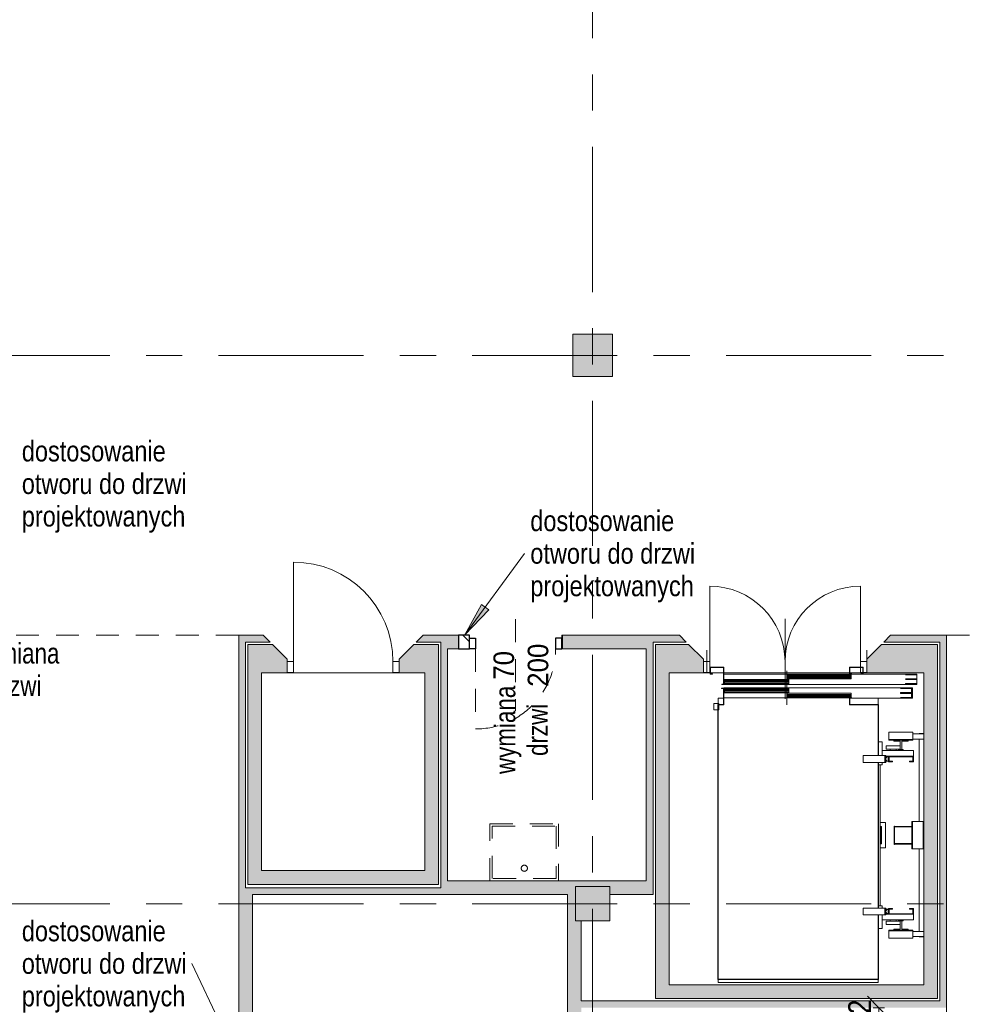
# Model space of a CAD drawing. Header units: centimetres. Extents: x -1403 to 22166, y -8842 to 3590.
# Tile 9 of 25: x -514 to 314, y 800 to 1662. Entities that reach past the tile are written whole.
import ezdxf

# ---------------------------------------------------------------- set-up
doc = ezdxf.new("R2010")
doc.units = ezdxf.units.CM
for name, pattern in [('IMPORT-ACAD_ISO02W100', [15875, 12700, -3175]), ('IMPORT-ACAD_ISO10W100', [45, 30, -7.5, 0, -7.5]), ('Oś', [222.25, 127, -31.75, 31.75, -31.75]), ('Wyburzenia', [35, 20, -15])]:
    doc.linetypes.add(name, pattern=pattern)
for name, color, linetype, lineweight in [('A-ANNO-DIMS', 211, 'Continuous', 13), ('A-ANNO-DIMS-100', 211, 'Continuous', 13), ('A-ANNO-NOTE', 131, 'Wyburzenia', 9), ('A-AREA', 32, 'Continuous', 13), ('A-DETL', 90, 'Continuous', 25), ('A-DETL-GENF', 92, 'Continuous', 9), ('A-DETL-MEDM', 33, 'Wyburzenia', 9), ('A-DOOR', 31, 'Wyburzenia', 9), ('A-DOOR-IDEN', 31, 'Continuous', 13), ('A-FLOR', 192, 'Continuous', 13), ('A-WALL', 113, 'Continuous', 13), ('A-WALL-PATT', 111, 'Continuous', 13), ('G-ANNO-TEXT', 231, 'Continuous', 13), ('P-SANR-FIXT', 6, 'Wyburzenia', 9), ('S-COLS', 52, 'Continuous', 13), ('S-GRID', 1, 'Continuous', 13)]:
    doc.layers.add(name, color=color, linetype=linetype, lineweight=lineweight)
doc.styles.add('Arial', font='arial.ttf', dxfattribs={"width": 0.9, "height": 18})
doc.styles.add('Arial Narrow_3', font='ARIALN.TTF', dxfattribs={"height": 20})
doc.styles.add('Arial Narrow_4', font='ARIALN.TTF', dxfattribs={"height": 18})
doc.styles.add('Arial Narrow_5', font='ARIALN.TTF', dxfattribs={"width": 0.95, "height": 0.18})
doc.dimstyles.new('Diagonal_1_100__0__wewnętrzne', dxfattribs={"dimscale": 30.48, "dimtxt": 20.468619, "dimasz": 0.656168, "dimexe": 0.164042, "dimexo": 0.0625, "dimgap": 0.032808, "dimtad": 1, "dimdec": 0, "dimdsep": 46, "dimtxsty": 'Arial Narrow_3', "dimblk1": 'OBLIQUE', "dimblk2": 'OBLIQUE', "dimsah": 1, "dimcen": 0.09, "dimazin": 0, "dimtfac": 1, "dimtdec": 4, "dimtix": 1, "dimtmove": 0, "dimatfit": 3, "dimfxl": 0.164042, "dimfxlon": 1, "dimtvp": 1, "dimtolj": 1, "dimtzin": 0, "dimarcsym": 2})

# ---------------------------------------------------------------- blocks, each defined once
blk = doc.blocks.new('M_Concrete-rengular-Column - 350 x 370mm-2360704-6_piętro IV __13_80 m_ - wyburzenia i zamurowania')
at = {"layer": 'S-COLS', "lineweight": 9}
blk.add_hatch(color=254, dxfattribs=at).paths.add_polyline_path([(17.5, -18.5), (17.5, 18.5), (-17.5, 18.5), (-17.5, -18.5)], flags=0)
for p, q in [((17.5, 18.5), (-17.5, 18.5)), ((-17.5, 18.5), (-17.5, -18.5)), ((17.5, -18.5), (17.5, 18.5)), ((-17.5, -18.5), (17.5, -18.5))]:
    blk.add_line(p, q, dxfattribs=at)
blk = doc.blocks.new('M_Concrete-Square-Column - 300 x 300mm-1795930-6_piętro IV __13_80 m_ - wyburzenia i zamurowania')
at = {"layer": 'S-COLS', "lineweight": 9}
blk.add_hatch(color=254, dxfattribs=at).paths.add_polyline_path([(-11.73, -15), (15, -15), (15, 15), (-15, 15), (-15, -15)], flags=0)
for p, q in [((15, 15), (-15, 15)), ((-15, 15), (-15, -15)), ((15, -15), (15, 15)), ((-15, -15), (15, -15))]:
    blk.add_line(p, q, dxfattribs=at)
blk = doc.blocks.new('DRZWI 1S - automatyczna etykieta - Drzwi 87 _winda_-2252195-6_piętro IV __13_80 m_ - wyburzenia i zamurowania')
at = {"layer": 'A-DETL-GENF'}
for p, q in [((-49, 12), (-43.5, 12)), ((-49, 2.5), (-49, 12)), ((-43.5, 12), (-43.5, 2.5)), ((43.5, 12), (49, 12)), ((43.5, 2.5), (43.5, 12)), ((49, 12), (49, 2.5)), ((-43.5, 2.5), (-49, 2.5)), ((49, 2.5), (43.5, 2.5))]:
    blk.add_line(p, q, dxfattribs=at)
at = {"layer": 'A-DETL-MEDM', "linetype": 'Continuous'}
for p, q in [((-49, 2.5), (-49, 12)), ((-49, 12), (-43.5, 12)), ((-43.5, 12), (-43.5, 2.5)), ((43.5, 12), (43.5, 2.5)), ((49, 12), (43.5, 12)), ((49, 2.5), (49, 12)), ((-43.5, 2.5), (-49, 2.5)), ((43.5, 2.5), (49, 2.5))]:
    blk.add_line(p, q, dxfattribs=at)
at = {"layer": 'A-DOOR', "linetype": 'Continuous'}
blk.add_line((43.5, 2.5), (43.5, -84.5), dxfattribs=at)
blk.add_arc((43.5, 2.5), 87, 180, 270, dxfattribs=at)
blk = doc.blocks.new('DRZWI 2S - automatyczna etykieta - Drzwi 71_5_71_5 _winda_-2595142-6_piętro IV __13_80 m_ - wyburzenia i zamurowania')
at = {"layer": 'A-DETL-GENF'}
for p, q in [((-71.5, -2.5), (-71.5, -12.05)), ((-66, -2.5), (-71.5, -2.5)), ((-66, -12.05), (-66, -2.5)), ((71.5, -2.5), (66, -2.5)), ((66, -2.5), (66, -12.05)), ((71.5, -12.05), (71.5, -2.5)), ((-71.5, -12.05), (-66, -12.05)), ((66, -12.05), (71.5, -12.05))]:
    blk.add_line(p, q, dxfattribs=at)
at = {"layer": 'A-DETL-MEDM', "linetype": 'Continuous'}
for p, q in [((-66, -2.5), (-71.5, -2.5)), ((-71.5, -2.5), (-71.5, -12.05)), ((-66, -12.05), (-66, -2.5)), ((66, -12.05), (66, -2.5)), ((66, -2.5), (71.5, -2.5)), ((71.5, -2.5), (71.5, -12.05)), ((-71.5, -12.05), (-66, -12.05)), ((71.5, -12.05), (66, -12.05))]:
    blk.add_line(p, q, dxfattribs=at)
at = {"layer": 'A-DOOR', "linetype": 'Continuous'}
for p, q in [((-66, -2.5), (-66, 63.5)), ((66, -2.5), (66, 63.5)), ((0, 35), (0, -35))]:
    blk.add_line(p, q, dxfattribs=at)
for centre, start, end in [((-66, -2.5), 360, 90), ((66, -2.5), 90, 180)]:
    blk.add_arc(centre, 66, start, end, dxfattribs=at)
blk = doc.blocks.new('DRZWI 1S - automatyczna etykieta - Drzwi 70-2252196-6_piętro IV __13_80 m_ - wyburzenia i zamurowania')
at = {"layer": 'A-DETL-GENF', "color": 20, "linetype": 'Wyburzenia'}
for p, q in [((-40.5, 6), (-40.5, -3.5)), ((-35, 6), (-40.5, 6)), ((-35, -3.5), (-35, 6)), ((40.5, 6), (35, 6)), ((35, 6), (35, -3.5)), ((40.5, -3.5), (40.5, 6)), ((-40.5, -3.5), (-35, -3.5)), ((35, -3.5), (40.5, -3.5))]:
    blk.add_line(p, q, dxfattribs=at)
at = {"layer": 'A-DETL-MEDM', "color": 10, "lineweight": 25}
for p, q in [((-35, 6), (-40.5, 6)), ((-40.5, 6), (-40.5, -3.5)), ((-35, -3.5), (-35, 6)), ((35, -3.5), (35, 6)), ((35, 6), (40.5, 6)), ((40.5, 6), (40.5, -3.5)), ((-40.5, -3.5), (-35, -3.5)), ((40.5, -3.5), (35, -3.5))]:
    blk.add_line(p, q, dxfattribs=at)
at = {"layer": 'A-DOOR', "color": 1, "lineweight": 13}
blk.add_line((35, 6), (35, 76), dxfattribs=at)
blk.add_arc((35, 6), 70, 90, 180, dxfattribs=at)
blk = doc.blocks.new('zlew - Type 1-1332169-6_piętro IV __13_80 m_ - wyburzenia i zamurowania')
at = {"layer": 'P-SANR-FIXT', "color": 20}
for p, q in [((-17.5, 6), (-17.5, 56)), ((-17.5, 56), (42.5, 56)), ((-15.5, 8), (-15.5, 54)), ((-15.5, 54), (40.5, 54)), ((40.5, 54), (40.5, 8)), ((42.5, 56), (42.5, 6)), ((40.5, 8), (-15.5, 8))]:
    blk.add_line(p, q, dxfattribs=at)
blk.add_circle((12.66, 17.08), 2.7, dxfattribs=at)
blk = doc.blocks.new('Winda lift 140x240 - Winda lift 140x240-2375752-6_piętro IV __13_80 m_ - wyburzenia i zamurowania')
at = {"layer": 'A-DETL-GENF'}
for p, q in [((-70, 123), (-70, 120.3)), ((70, 123), (-70, 123)), ((70, 120.3), (70, 123)), ((-70.3, 120.3), (-70.3, 63.75)), ((70.3, 120.3), (-70.3, 120.3)), ((-70, 120), (70, 120)), ((-70, 63.75), (-70, 120)), ((70, 120), (70, -120)), ((70.3, -120.3), (70.3, 120.3)), ((-110, 83), (-110, 82.7)), ((-106, 83), (-110, 83)), ((-110, 82.7), (-110, 78.2)), ((-110, 82.7), (-100.5, 82.7)), ((-110, 78.2), (-100.5, 78.2)), ((-110, 78.2), (-110, -90.2)), ((-106, 82.7), (-106, 83)), ((-106, 6), (-106, 78.2)), ((-100.5, 84.2), (-100.5, 77.7)), ((-79.5, 84.2), (-100.5, 84.2)), ((-100.5, 77.7), (-79.5, 77.7)), ((-100.5, 77.7), (-79.5, 77.7)), ((-100.5, 77.2), (-100.5, 77.7)), ((-79.5, 77.7), (-79.5, 84.2)), ((-79.5, 77.7), (-79.5, 77.2)), ((-79.5, 77.2), (-100.5, 77.2)), ((-83.75, 77.2), (-96.25, 77.2)), ((-96.25, 77.2), (-96.25, 76.3)), ((-96.25, 76.3), (-90.8, 76.3)), ((-92, 69), (-92, 68.2)), ((-88, 69), (-92, 69)), ((-90.8, 76.3), (-90.8, 69)), ((-90.8, 69), (-89.2, 69)), ((-89.2, 76.3), (-83.75, 76.3)), ((-89.2, 69), (-89.2, 76.3)), ((-89.2, 72.25), (-89.2, 69.25)), ((-88.74, 72.25), (-89.2, 72.25)), ((-89.2, 69.25), (-88.74, 69.25)), ((-87.44, 72.25), (-88.74, 72.25)), ((-88.74, 69.25), (-87.44, 69.25)), ((-88, 68.2), (-88, 69)), ((-85.5, 72.25), (-87.44, 72.25)), ((-87.44, 69.25), (-85.5, 69.25)), ((-85.95, 69.25), (-85.95, 68.2)), ((-85.74, 69.25), (-85.95, 69.25)), ((-85.14, 69.25), (-85.74, 69.25)), ((-83.2, 72.25), (-85.5, 72.25)), ((-85.5, 69.25), (-83.2, 69.25)), ((-84.25, 69.25), (-85.14, 69.25)), ((-83.2, 69.25), (-84.25, 69.25)), ((-83.75, 76.3), (-83.75, 77.2)), ((-80.9, 72.25), (-83.2, 72.25)), ((-83.2, 69.25), (-80.9, 69.25)), ((-82.15, 69.25), (-83.2, 69.25)), ((-81.26, 69.25), (-82.15, 69.25)), ((-80.66, 69.25), (-81.26, 69.25)), ((-78.96, 72.25), (-80.9, 72.25)), ((-80.9, 69.25), (-78.96, 69.25)), ((-80.45, 69.25), (-80.66, 69.25)), ((-80.45, 68.2), (-80.45, 69.25)), ((-77.66, 72.25), (-78.96, 72.25)), ((-78.96, 69.25), (-77.66, 69.25)), ((-77.2, 72.25), (-77.66, 72.25)), ((-77.66, 69.25), (-77.2, 69.25)), ((-77.2, 69.25), (-77.2, 72.25)), ((-73.5, 75.7), (-73.5, 63.75)), ((-70.3, 75.7), (-73.5, 75.7)), ((-101.05, 68.2), (-101.05, 63.2)), ((-73.5, 68.2), (-101.05, 68.2)), ((-101.05, 63.2), (-76.9, 63.2)), ((-101, 63.2), (-101, 58.2)), ((-79.1, 63.2), (-101, 63.2)), ((-100.5, 62.7), (-79.6, 62.7)), ((-100.5, 58.2), (-100.5, 62.7)), ((-79.6, 62.7), (-79.6, 58.2)), ((-79.1, 63.2), (-79.1, 62.7)), ((-76.9, 63.2), (-79.1, 63.2)), ((-79.1, 58.2), (-79.1, 63.2)), ((-79.1, 62.7), (-79.1, 58.7)), ((-76.9, 62.7), (-79.1, 62.7)), ((-78.9, 62.5), (-77.1, 62.5)), ((-78.9, 58.9), (-78.9, 62.5)), ((-77.1, 62.5), (-77.5, 61.6)), ((-77.5, 61.6), (-76.9, 61.6)), ((-76.9, 63.75), (-76.9, 57.75)), ((-75.9, 63.75), (-76.9, 63.75)), ((-76.9, 61.6), (-76.9, 62.7)), ((-75.9, 63.75), (-56.9, 63.75)), ((-75.9, 57.75), (-75.9, 63.75)), ((-75.9, 57.75), (-75.9, 63.75)), ((-56.9, 63.75), (-56.9, 57.75)), ((-101, 58.2), (-100.5, 58.2)), ((-100.5, 58.7), (-100.5, 58.2)), ((-97.5, 58.7), (-100.5, 58.7)), ((-100.5, 58.2), (-97.5, 58.2)), ((-97.5, 58.2), (-97.5, 58.7)), ((-82.6, 58.7), (-82.6, 58.2)), ((-79.6, 58.7), (-82.6, 58.7)), ((-82.6, 58.2), (-79.6, 58.2)), ((-79.6, 58.2), (-79.6, 58.7)), ((-79.6, 58.2), (-79.1, 58.2)), ((-79.1, 58.7), (-76.9, 58.7)), ((-77.1, 58.9), (-78.9, 58.9)), ((-77.5, 59.8), (-77.1, 58.9)), ((-76.9, 59.8), (-77.5, 59.8)), ((-76.9, 58.7), (-76.9, 59.8)), ((-76.9, 57.75), (-75.9, 57.75)), ((-56.9, 57.75), (-75.9, 57.75)), ((-73.5, 57.75), (-73.5, 55.7)), ((-73.5, 55.7), (-70.3, 55.7)), ((-71.9, 55.7), (-71.9, -67.7)), ((-70.3, 57.75), (-70.3, -69.75)), ((-70, -69.75), (-70, 57.75)), ((-109.5, 6), (-100, 6)), ((-109.5, -18), (-109.5, 6)), ((-100, 6), (-100, -18)), ((-99.5, 6), (-100, 6)), ((-100, 6), (-100, -18)), ((-99.5, -18), (-99.5, 6)), ((-84.5, 1.75), (-99.5, 1.75)), ((-99.5, 1.75), (-99.5, 1.25)), ((-99.5, 1.25), (-84.5, 1.25)), ((-84.5, 2), (-84.5, -14)), ((-84, 2), (-84.5, 2)), ((-84.5, 1.25), (-84.5, 1.75)), ((-84, -14), (-84, 2)), ((-76.55, 5), (-76.55, -17)), ((-71.9, 5), (-76.55, 5)), ((-72.9, 1.5), (-72.9, -13.5)), ((-72.35, 1.5), (-72.9, 1.5)), ((-72.35, 1.5), (-71.9, 1.5)), ((-72.35, -13.5), (-72.35, 1.5)), ((-72.35, -13.5), (-72.35, 1.5)), ((-84.5, -13.25), (-99.5, -13.25)), ((-99.5, -13.25), (-99.5, -13.75)), ((-99.5, -13.75), (-84.5, -13.75)), ((-84.5, -13.75), (-84.5, -13.25)), ((-84.5, -14), (-84, -14)), ((-76.55, -17), (-71.9, -17)), ((-72.9, -13.5), (-72.35, -13.5)), ((-71.9, -13.5), (-72.35, -13.5)), ((-100, -18), (-109.5, -18)), ((-106, -90.2), (-106, -18)), ((-100, -18), (-99.5, -18)), ((-73.5, -67.7), (-73.5, -69.75)), ((-70.3, -67.7), (-73.5, -67.7)), ((-101.05, -75.2), (-101.05, -80.2)), ((-76.9, -75.2), (-101.05, -75.2)), ((-101, -70.2), (-101, -75.2)), ((-100.5, -70.2), (-101, -70.2)), ((-101, -75.2), (-79.1, -75.2)), ((-100.5, -70.2), (-100.5, -70.7)), ((-97.5, -70.2), (-100.5, -70.2)), ((-100.5, -74.7), (-100.5, -70.2)), ((-100.5, -70.7), (-97.5, -70.7)), ((-79.6, -74.7), (-100.5, -74.7)), ((-97.5, -70.7), (-97.5, -70.2)), ((-82.6, -70.2), (-82.6, -70.7)), ((-79.6, -70.2), (-82.6, -70.2)), ((-82.6, -70.7), (-79.6, -70.7)), ((-79.6, -70.7), (-79.6, -70.2)), ((-79.6, -70.2), (-79.6, -74.7)), ((-79.1, -70.2), (-79.6, -70.2)), ((-79.1, -75.2), (-79.1, -70.2)), ((-79.1, -70.7), (-79.1, -74.7)), ((-76.9, -70.7), (-79.1, -70.7)), ((-79.1, -74.7), (-79.1, -75.2)), ((-79.1, -74.7), (-76.9, -74.7)), ((-79.1, -75.2), (-76.9, -75.2)), ((-78.9, -70.9), (-77.1, -70.9)), ((-78.9, -74.5), (-78.9, -70.9)), ((-77.1, -74.5), (-78.9, -74.5)), ((-77.1, -70.9), (-77.5, -71.8)), ((-77.5, -71.8), (-76.9, -71.8)), ((-77.5, -73.6), (-77.1, -74.5)), ((-76.9, -73.6), (-77.5, -73.6)), ((-76.9, -69.75), (-76.9, -75.75)), ((-75.9, -69.75), (-76.9, -69.75)), ((-76.9, -71.8), (-76.9, -70.7)), ((-76.9, -74.7), (-76.9, -73.6)), ((-76.9, -75.75), (-75.9, -75.75)), ((-75.9, -69.75), (-56.9, -69.75)), ((-75.9, -75.75), (-75.9, -69.75)), ((-75.9, -75.75), (-75.9, -69.75)), ((-56.9, -75.75), (-75.9, -75.75)), ((-73.5, -75.75), (-73.5, -87.7)), ((-70.3, -75.75), (-70.3, -120.3)), ((-70, -120), (-70, -75.75)), ((-56.9, -69.75), (-56.9, -75.75)), ((-101.05, -80.2), (-73.5, -80.2)), ((-92, -80.2), (-92, -81)), ((-92, -81), (-88, -81)), ((-90.8, -81), (-90.8, -88.3)), ((-89.2, -81), (-90.8, -81)), ((-89.2, -88.3), (-89.2, -81)), ((-89.2, -81.25), (-89.2, -84.25)), ((-88.74, -81.25), (-89.2, -81.25)), ((-89.2, -84.25), (-88.74, -84.25)), ((-87.44, -81.25), (-88.74, -81.25)), ((-88.74, -84.25), (-87.44, -84.25)), ((-88, -81), (-88, -80.2)), ((-85.5, -81.25), (-87.44, -81.25)), ((-87.44, -84.25), (-85.5, -84.25)), ((-85.95, -80.2), (-85.95, -81.25)), ((-85.95, -81.25), (-85.74, -81.25)), ((-85.74, -81.25), (-85.14, -81.25)), ((-83.2, -81.25), (-85.5, -81.25)), ((-85.5, -84.25), (-83.2, -84.25)), ((-85.14, -81.25), (-84.25, -81.25)), ((-84.25, -81.25), (-83.2, -81.25)), ((-80.9, -81.25), (-83.2, -81.25)), ((-83.2, -81.25), (-82.15, -81.25)), ((-83.2, -84.25), (-80.9, -84.25)), ((-82.15, -81.25), (-81.26, -81.25)), ((-81.26, -81.25), (-80.66, -81.25)), ((-78.96, -81.25), (-80.9, -81.25)), ((-80.9, -84.25), (-78.96, -84.25)), ((-80.66, -81.25), (-80.45, -81.25)), ((-80.45, -81.25), (-80.45, -80.2)), ((-77.66, -81.25), (-78.96, -81.25)), ((-78.96, -84.25), (-77.66, -84.25)), ((-77.2, -81.25), (-77.66, -81.25)), ((-77.66, -84.25), (-77.2, -84.25)), ((-77.2, -84.25), (-77.2, -81.25)), ((-100.5, -90.2), (-110, -90.2)), ((-110, -90.2), (-110, -94.7)), ((-110, -94.7), (-100.5, -94.7)), ((-110, -94.7), (-110, -95)), ((-106, -95), (-106, -94.7)), ((-100.5, -89.7), (-100.5, -89.2)), ((-100.5, -89.2), (-79.5, -89.2)), ((-79.5, -89.7), (-100.5, -89.7)), ((-100.5, -89.7), (-100.5, -96.2)), ((-79.5, -89.7), (-100.5, -89.7)), ((-96.25, -88.3), (-96.25, -89.2)), ((-90.8, -88.3), (-96.25, -88.3)), ((-96.25, -89.2), (-83.75, -89.2)), ((-83.75, -88.3), (-89.2, -88.3)), ((-83.75, -89.2), (-83.75, -88.3)), ((-79.5, -89.2), (-79.5, -89.7)), ((-79.5, -96.2), (-79.5, -89.7)), ((-73.5, -87.7), (-70.3, -87.7)), ((-110, -95), (-106, -95)), ((-100.5, -96.2), (-79.5, -96.2)), ((-70.3, -120.3), (-70, -120.3)), ((-70, -120), (-70, -120.3)), ((-45, -120), (-70, -120)), ((-70, -120.3), (-70, -120)), ((-70, -120.3), (-70, -126)), ((-70, -120.3), (-45.3, -120.3)), ((-45.3, -120.3), (-45.3, -126)), ((-45, -126.3), (-45, -120)), ((65, -120), (65, -134.8)), ((70, -120), (65, -120)), ((65.3, -120.3), (70.3, -120.3)), ((65.3, -134.5), (65.3, -120.3)), ((69.5, -117.07), (69.47, -117.07)), ((69.47, -117.07), (69.47, -119.92)), ((69.47, -119.92), (69.5, -119.92)), ((69.5, -115.75), (69.5, -120)), ((70, -115.75), (69.5, -115.75)), ((69.5, -119.92), (69.5, -117.07)), ((69.5, -120.3), (69.5, -121.25)), ((70, -120), (70, -115.75)), ((70, -120.3), (70, -121.25)), ((70, -121.25), (70, -120.3)), ((73.75, -115.75), (70.3, -115.75)), ((73.75, -121.25), (73.75, -115.75)), ((-100, -126), (-100, -135)), ((-47.15, -126), (-100, -126)), ((-70, -126), (-45.3, -126)), ((-47.15, -126), (-47.15, -126.3)), ((-45.3, -126), (-47.15, -126)), ((-47.15, -126.3), (-45, -126.3)), ((-46.5, -126.5), (-46.5, -130.2)), ((9.75, -126.5), (-46.5, -126.5)), ((-46.5, -127.42), (9.75, -127.42)), ((-46.5, -128.35), (9.75, -128.35)), ((-45, -126.15), (65, -126.15)), ((9.75, -130.2), (9.75, -126.5)), ((65, -135), (65, -126.15)), ((65.3, -126), (70, -126)), ((69.5, -121.25), (70, -121.25)), ((70, -121.25), (73.75, -121.25)), ((70, -126), (70, -121.25)), ((-100, -135), (65, -135)), ((-46.5, -129.27), (9.75, -129.27)), ((-46.5, -130.2), (9.75, -130.2)), ((8.25, -130.7), (8.25, -134.4)), ((64.5, -130.7), (8.25, -130.7)), ((8.25, -131.62), (64.5, -131.62)), ((8.25, -132.55), (64.5, -132.55)), ((8.25, -133.47), (64.5, -133.47)), ((8.25, -134.4), (64.5, -134.4)), ((64.5, -134.4), (64.5, -130.7)), ((65, -134.8), (67.15, -134.8)), ((67.15, -134.5), (65.3, -134.5)), ((67.15, -134.8), (67.15, -134.5)), ((-104, -138), (-104, -147)), ((65, -138), (-104, -138)), ((-46.5, -142.8), (-46.5, -146.5)), ((9.75, -142.8), (-46.5, -142.8)), ((-46.5, -143.72), (9.75, -143.72)), ((-46.5, -144.65), (9.75, -144.65)), ((-46.5, -145.57), (9.75, -145.57)), ((-46.5, -146.5), (9.75, -146.5)), ((8.25, -138.6), (8.25, -142.3)), ((64.5, -138.6), (8.25, -138.6)), ((8.25, -139.52), (64.5, -139.52)), ((8.25, -140.45), (64.5, -140.45)), ((8.25, -141.37), (64.5, -141.37)), ((8.25, -142.3), (64.5, -142.3)), ((9.75, -146.5), (9.75, -142.8)), ((64.5, -142.3), (64.5, -138.6)), ((65, -138), (65, -153)), ((67, -138), (65, -138)), ((65, -147), (65, -138)), ((65.3, -138.3), (67, -138.3)), ((65.3, -152.7), (65.3, -138.3)), ((67, -138.3), (67, -138)), ((-104, -147), (65, -147)), ((-60, -148), (-60, -168)), ((-57, -148), (-60, -148)), ((-57, -147), (-57, -153)), ((-55, -147), (-57, -147)), ((-57, -153), (-45, -153)), ((-56.7, -147.3), (-55, -147.3)), ((-56.7, -152.7), (-56.7, -147.3)), ((-45.3, -148), (-56.7, -148)), ((-45.3, -152.7), (-56.7, -152.7)), ((-55, -147.3), (-55, -147)), ((-47, -147), (-47, -147.3)), ((-45, -147), (-47, -147)), ((-47, -147.3), (-45.3, -147.3)), ((-45.3, -147.3), (-45.3, -152.7)), ((-45, -153), (-45, -147)), ((65, -148), (-45, -148)), ((65, -153), (77, -153)), ((76.7, -148), (65.3, -148)), ((76.7, -152.7), (65.3, -152.7)), ((75, -147), (75, -147.3)), ((77, -147), (75, -147)), ((75, -147.3), (76.7, -147.3)), ((76.7, -147.3), (76.7, -152.7)), ((77, -153), (77, -147)), ((80, -148), (77, -148)), ((80, -168), (80, -148))]:
    blk.add_line(p, q, dxfattribs=at)
at = {"layer": 'A-DETL-GENF', "linetype": 'IMPORT-ACAD_ISO10W100'}
blk.add_line((10, -120), (10, -156), dxfattribs=at)
at = {"layer": 'A-DETL-GENF', "linetype": 'IMPORT-ACAD_ISO02W100'}
for p, q in [((-99.5, -126.5), (-99.5, -130.2)), ((-89.5, -126.5), (-99.5, -126.5)), ((-99.4, -126.6), (-89.5, -126.6)), ((-99.4, -130.1), (-99.4, -126.6)), ((-89.5, -126.6), (-89.5, -126.5)), ((-99.5, -130.2), (-89.5, -130.2)), ((-99.5, -130.7), (-99.5, -134.4)), ((-89.5, -130.7), (-99.5, -130.7)), ((-99.5, -134.4), (-89.5, -134.4)), ((-89.5, -130.1), (-99.4, -130.1)), ((-99.4, -130.8), (-89.5, -130.8)), ((-99.4, -134.3), (-99.4, -130.8)), ((-89.5, -134.3), (-99.4, -134.3)), ((-89.5, -130.2), (-89.5, -130.1)), ((-89.5, -130.8), (-89.5, -130.7)), ((-89.5, -134.4), (-89.5, -134.3)), ((-104, -138.6), (-104, -142.3)), ((-94, -138.6), (-104, -138.6)), ((-104, -142.3), (-94, -142.3)), ((-104, -142.8), (-104, -146.5)), ((-94, -142.8), (-104, -142.8)), ((-104, -146.5), (-94, -146.5)), ((-103.9, -138.7), (-94, -138.7)), ((-103.9, -142.2), (-103.9, -138.7)), ((-94, -142.2), (-103.9, -142.2)), ((-103.9, -142.9), (-94, -142.9)), ((-103.9, -146.4), (-103.9, -142.9)), ((-94, -146.4), (-103.9, -146.4)), ((-94, -138.7), (-94, -138.6)), ((-94, -142.3), (-94, -142.2)), ((-94, -142.9), (-94, -142.8)), ((-94, -146.5), (-94, -146.4))]:
    blk.add_line(p, q, dxfattribs=at)
blk = doc.blocks.new('Wymiana Drzwi_PG_typ 100 - --2314812-6_piętro IV __13_80 m_ - wyburzenia i zamurowania')
at = {"layer": 'A-DOOR-IDEN', "insert": (0.0511, 0.737), "char_height": 0.18, "width": 1.2882, "attachment_point": 5, "rotation": 90, "line_spacing_factor": 0.949189, "style": 'Arial Narrow_5'}
blk.add_mtext('\\pxqc,t6.70278,13.40556,20.10833,26.81111,33.51389,40.21667,46.91944,53.62222,60.325,67.02778,73.73056,80.43333,87.13611,93.83889,100.54167,107.24444,113.94722,120.65,127.35278,134.05556,140.75833,147.46111,154.16389,160.86667,167.56944,174.27222,180.975,187.67778,194.38056,201.08333,207.78611,214.48889;{wymiana\\Pdrzwi}', dxfattribs=at)
blk = doc.blocks.new('DIMBLOCK69-6_piętro IV __13_80 m_ - wyburzenia i zamurowania')
at = {"layer": 'A-ANNO-DIMS-100'}
for p, q in [((238.05, 797.33), (228.05, 807.33)), ((238.05, 785.83), (228.05, 795.83)), ((233.05, 797.33), (243.05, 797.33)), ((238.05, 797.33), (233.05, 797.33)), ((238.05, 785.83), (238.05, 797.33)), ((238.05, 797.33), (248.05, 787.33)), ((243.05, 785.83), (233.05, 785.83)), ((238.05, 785.83), (248.05, 775.83)), ((238.05, 785.83), (243.05, 785.83))]:
    blk.add_line(p, q, dxfattribs=at)
at = {"layer": 'A-ANNO-DIMS-100', "color": 0, "insert": (211.2, 778.9), "char_height": 20, "width": 30.4105, "attachment_point": 1, "rotation": 90, "line_spacing_factor": 0.974696, "style": 'Arial Narrow_3'}
blk.add_mtext('12', dxfattribs=at)
blk = doc.blocks.new('_Oblique')
at = {"color": 0, "linetype": 'ByBlock', "lineweight": -2}
blk.add_line((-0.5, -0.5), (0.5, 0.5), dxfattribs=at)

msp = doc.modelspace()

# ---------------------------------------------------------------- hatches: boundary and pattern name
at = {"layer": 'A-DETL-GENF', "lineweight": 25}
h = msp.add_hatch(dxfattribs=at)
h.set_pattern_fill('FP_1', color=210, style=0, pattern_type=2)
h.set_pattern_definition([(315, (0, 0), (10.6066, 10.6066), [])])
h.paths.add_polyline_path([(-120.62, 1111.33), (-120.62, 1123.33), (-130.12, 1123.33), (-130.12, 1111.33)], flags=0)
at = {"layer": 'A-WALL-PATT'}
for points in [[(-322.62, 902.33), (-316.62, 902.33), (-316.62, 1123.33), (-322.62, 1123.33), (-322.62, 905.33)], [(297.38, 803.33), (297.38, 1123.33), (291.38, 1123.33), (291.38, 803.33), (296.3, 803.33)], [(-302.62, 917.33), (-302.62, 1115.33), (-314.62, 1115.33), (-314.62, 917.33)], [(-159.62, 905.33), (-147.62, 905.33), (-147.62, 1115.33), (-159.62, 1115.33), (-159.62, 917.33)], [(37.38, 896.33), (40.38, 896.33), (40.38, 1117.33), (37.38, 1117.33), (37.38, 1111.33), (34.38, 1111.33), (34.38, 896.33)], [(289.38, 817.33), (289.38, 1115.33), (277.38, 1115.33), (277.38, 817.33)], [(-139.62, 902.33), (-139.62, 1111.33), (-145.62, 1111.33), (-145.62, 902.33)], [(54.38, 805.33), (54.38, 1090.33), (42.38, 1090.33), (42.38, 805.33)], [(-259.78, 905.33), (-159.62, 905.33), (-159.62, 917.33), (-314.62, 917.33), (-314.62, 905.33), (-302.62, 905.33)], [(-114.68, 896.33), (-34.62, 896.33), (-34.62, 908.33), (-139.62, 908.33), (-139.62, 896.33), (-139.27, 896.33)], [(2.38, 896.33), (34.38, 896.33), (34.38, 908.33), (-22.62, 908.33), (-22.62, 903.33), (2.38, 903.33)], [(-185.6, 896.33), (-139.62, 896.33), (-139.62, 902.33), (-322.62, 902.33), (-322.62, 896.33), (-227.65, 896.33)], [(74.51, 805.33), (289.38, 805.33), (289.38, 817.33), (54.38, 817.33), (54.38, 805.33)], [(297.38, 797.33), (297.38, 803.33), (-22.62, 803.33), (-22.62, 797.33), (291.38, 797.33)]]:
    msp.add_hatch(color=9, dxfattribs=at).paths.add_polyline_path(points, flags=0)
h = msp.add_hatch(color=9, dxfattribs=at)
h.paths.add_polyline_path([(-147.62, 1117.33), (-145.62, 1117.33), (-145.62, 1123.33), (-161.12, 1123.33), (-167.12, 1117.33), (-159.62, 1117.33)], flags=0)
h.paths.add_polyline_path([(-316.62, 1117.33), (-295.12, 1117.33), (-301.12, 1123.33), (-316.62, 1123.33)], flags=0)
h = msp.add_hatch(color=9, dxfattribs=at)
h.paths.add_polyline_path([(34.38, 1111.33), (37.38, 1111.33), (37.38, 1123.33), (-39.12, 1123.33), (-39.12, 1111.33), (32.61, 1111.33)], flags=0)
h.paths.add_polyline_path([(-145.62, 1111.33), (-130.12, 1111.33), (-130.12, 1123.33), (-145.62, 1123.33), (-145.62, 1117.33)], flags=0)
h = msp.add_hatch(color=9, dxfattribs=at)
h.paths.add_polyline_path([(289.38, 1117.33), (291.38, 1117.33), (291.38, 1123.33), (248.38, 1123.33), (242.38, 1117.33), (277.38, 1117.33)], flags=0)
h.paths.add_polyline_path([(69.38, 1117.33), (63.38, 1123.33), (37.38, 1123.33), (37.38, 1117.33), (54.38, 1117.33)], flags=0)
h = msp.add_hatch(color=9, dxfattribs=at)
h.paths.add_polyline_path([(-280.12, 1090.33), (-280.12, 1102.33), (-293.12, 1115.33), (-302.62, 1115.33), (-302.62, 1090.33)], flags=0)
h.paths.add_polyline_path([(-182.12, 1090.33), (-159.62, 1090.33), (-159.62, 1115.33), (-169.12, 1115.33), (-182.12, 1102.33), (-182.12, 1090.83)], flags=0)
h = msp.add_hatch(color=9, dxfattribs=at)
h.paths.add_polyline_path([(227.38, 1090.33), (277.38, 1090.33), (277.38, 1115.33), (240.38, 1115.33), (227.38, 1102.33), (227.38, 1090.78)], flags=0)
h.paths.add_polyline_path([(84.38, 1090.33), (84.38, 1102.33), (71.38, 1115.33), (42.38, 1115.33), (42.38, 1090.33), (71.38, 1090.33)], flags=0)
h = msp.add_hatch(color=9, dxfattribs=at)
h.paths.add_polyline_path([(-22.62, 122.33), (-22.62, 388.33), (-27.62, 388.33), (-27.62, 428.33), (-22.62, 428.33), (-22.62, 465.83), (-34.62, 465.83), (-34.62, 122.33)], flags=0)
h.paths.add_polyline_path([(-22.62, 566.83), (-22.62, 873.33), (-27.62, 873.33), (-27.62, 903.33), (-22.62, 903.33), (-22.62, 908.33), (-34.62, 908.33), (-34.62, 566.83)], flags=0)
h = msp.add_hatch(color=9, dxfattribs=at)
h.paths.add_polyline_path([(-310.62, 122.33), (-310.62, 176.83), (-322.62, 176.83), (-322.62, 122.33), (-317.71, 122.33)], flags=0)
h.paths.add_polyline_path([(-322.62, 307.83), (-310.62, 307.83), (-310.62, 465.83), (-322.62, 465.83), (-322.62, 419.07)], flags=0)
h.paths.add_polyline_path([(-322.62, 610.83), (-310.62, 610.83), (-310.62, 647.83), (-322.62, 647.83), (-322.62, 616.04)], flags=0)
h.paths.add_polyline_path([(-310.62, 757.83), (-310.62, 896.33), (-322.62, 896.33), (-322.62, 757.83)], flags=0)
at = {"layer": 'G-ANNO-TEXT'}
msp.add_hatch(color=50, dxfattribs=at).paths.add_polyline_path([(-124.55, 1123.84), (-103.6, 1145.68), (-109.97, 1150.35)], flags=0)

# ---------------------------------------------------------------- linework, layer by layer
at = {"layer": 'A-ANNO-NOTE', "color": 240, "lineweight": 13}
msp.add_line((-80.12, 1137.33), (-80.12, 1057.33), dxfattribs=at)
at = {"layer": 'A-AREA', "color": 20, "linetype": 'Wyburzenia', "lineweight": 9}
for p, q in [((-322.62, 1123.33), (-561.62, 1123.33)), ((297.38, 1123.33), (536.38, 1123.33))]:
    msp.add_line(p, q, dxfattribs=at)
at = {"layer": 'A-DETL'}
for p, q in [((-120.62, 1123.33), (-130.12, 1123.33)), ((-130.12, 1123.33), (-130.12, 1111.33)), ((-120.62, 1111.33), (-120.62, 1123.33)), ((-130.12, 1111.33), (-120.62, 1111.33))]:
    msp.add_line(p, q, dxfattribs=at)
at = {"layer": 'A-FLOR', "lineweight": 9}
for p, q in [((-280.12, 1090.33), (-182.12, 1090.33)), ((84.38, 1090.33), (227.38, 1090.33))]:
    msp.add_line(p, q, dxfattribs=at)
at = {"layer": 'A-WALL', "lineweight": 9}
for p, q in [((-322.62, 1123.33), (-322.62, 757.83)), ((-301.12, 1123.33), (-322.62, 1123.33)), ((-295.12, 1117.33), (-301.12, 1123.33)), ((-161.12, 1123.33), (-167.12, 1117.33)), ((-130.12, 1123.33), (-161.12, 1123.33)), ((63.38, 1123.33), (-39.12, 1123.33)), ((69.38, 1117.33), (63.38, 1123.33)), ((248.38, 1123.33), (242.38, 1117.33)), ((297.38, 1123.33), (248.38, 1123.33)), ((297.38, 785.83), (297.38, 1123.33)), ((-316.62, 902.33), (-316.62, 1117.33)), ((-316.62, 1117.33), (-295.12, 1117.33)), ((-293.12, 1115.33), (-314.62, 1115.33)), ((-314.62, 1115.33), (-314.62, 905.33)), ((-280.12, 1102.33), (-293.12, 1115.33)), ((-169.12, 1115.33), (-182.12, 1102.33)), ((-147.62, 1115.33), (-169.12, 1115.33)), ((-167.12, 1117.33), (-145.62, 1117.33)), ((-147.62, 905.33), (-147.62, 1115.33)), ((-145.62, 1117.33), (-145.62, 902.33)), ((40.38, 896.33), (40.38, 1117.33)), ((40.38, 1117.33), (69.38, 1117.33)), ((42.38, 1115.33), (42.38, 805.33)), ((71.38, 1115.33), (42.38, 1115.33)), ((84.38, 1102.33), (71.38, 1115.33)), ((240.38, 1115.33), (227.38, 1102.33)), ((289.38, 1115.33), (240.38, 1115.33)), ((242.38, 1117.33), (291.38, 1117.33)), ((289.38, 805.33), (289.38, 1115.33)), ((291.38, 1117.33), (291.38, 803.33)), ((-139.62, 908.33), (-139.62, 1111.33)), ((-139.62, 1111.33), (-130.12, 1111.33)), ((-39.12, 1111.33), (34.38, 1111.33)), ((34.38, 1111.33), (34.38, 908.33)), ((-280.12, 1100.33), (-280.12, 1102.33)), ((-182.12, 1102.33), (-182.12, 1100.33)), ((84.38, 1100.33), (84.38, 1102.33)), ((227.38, 1102.33), (227.38, 1100.33)), ((-302.62, 917.33), (-302.62, 1090.33)), ((-302.62, 1090.33), (-280.12, 1090.33)), ((-280.12, 1090.33), (-280.12, 1090.83)), ((-182.12, 1090.83), (-182.12, 1090.33)), ((-182.12, 1090.33), (-159.62, 1090.33)), ((-159.62, 1090.33), (-159.62, 917.33)), ((54.38, 817.33), (54.38, 1090.33)), ((54.38, 1090.33), (84.38, 1090.33)), ((84.38, 1090.33), (84.38, 1090.78)), ((227.38, 1090.78), (227.38, 1090.33)), ((227.38, 1090.33), (277.38, 1090.33)), ((277.38, 1090.33), (277.38, 817.33)), ((-159.62, 917.33), (-302.62, 917.33)), ((-314.62, 905.33), (-147.62, 905.33)), ((34.38, 908.33), (-139.62, 908.33)), ((-145.62, 902.33), (-316.62, 902.33)), ((-310.62, 757.83), (-310.62, 896.33)), ((-310.62, 896.33), (-34.62, 896.33)), ((-34.62, 896.33), (-34.62, 637.33)), ((2.38, 896.33), (40.38, 896.33)), ((-22.62, 803.33), (-22.62, 873.33)), ((277.38, 817.33), (54.38, 817.33)), ((291.38, 803.33), (-22.62, 803.33)), ((42.38, 805.33), (289.38, 805.33))]:
    msp.add_line(p, q, dxfattribs=at)
at = {"layer": 'A-WALL'}
for p, q in [((-130.12, 1111.33), (-130.12, 1123.33)), ((-39.12, 1123.33), (-39.12, 1111.33))]:
    msp.add_line(p, q, dxfattribs=at)
at = {"layer": 'A-WALL', "color": 1, "linetype": 'Wyburzenia'}
for p, q in [((-120.62, 1123.33), (-130.12, 1123.33)), ((-130.12, 1123.33), (-130.12, 1111.33)), ((-120.62, 1120.83), (-120.62, 1123.33)), ((-39.12, 1123.33), (-39.62, 1123.33)), ((-39.62, 1123.33), (-39.62, 1120.83)), ((-39.12, 1111.33), (-39.12, 1123.33)), ((-130.12, 1111.33), (-120.62, 1111.33)), ((-39.62, 1111.33), (-39.12, 1111.33))]:
    msp.add_line(p, q, dxfattribs=at)
at = {"layer": 'G-ANNO-TEXT', "color": 50}
for p, q in [((-124.55, 1123.84), (-72.25, 1195.01)), ((-109.97, 1150.35), (-124.55, 1123.84)), ((-103.6, 1145.68), (-109.97, 1150.35)), ((-124.55, 1123.84), (-103.6, 1145.68)), ((-324.48, 753.59), (-363.56, 836.03))]:
    msp.add_line(p, q, dxfattribs=at)
at = {"layer": 'S-GRID', "linetype": 'Oś'}
for p, q in [((-12.62, 2884.27), (-12.62, 27.13)), ((1342.46, 1368.33), (-1368.76, 1368.33)), ((1342.46, 888.33), (-1368.76, 888.33))]:
    msp.add_line(p, q, dxfattribs=at)

# ---------------------------------------------------------------- block references
at = {"layer": 'A-DETL-GENF', "rotation": 180}
msp.add_blockref('Winda lift 140x240 - Winda lift 140x240-2375752-6_piętro IV __13_80 m_ - wyburzenia i zamurowania', (167.38, 942.33), dxfattribs=at)
at = {"layer": 'A-DOOR', "linetype": 'Continuous', "rotation": 180}
msp.add_blockref('DRZWI 1S - automatyczna etykieta - Drzwi 87 _winda_-2252195-6_piętro IV __13_80 m_ - wyburzenia i zamurowania', (-231.12, 1102.83), dxfattribs=at)
at = {"layer": 'A-DOOR', "linetype": 'Continuous'}
msp.add_blockref('DRZWI 2S - automatyczna etykieta - Drzwi 71_5_71_5 _winda_-2595142-6_piętro IV __13_80 m_ - wyburzenia i zamurowania', (155.88, 1102.83), dxfattribs=at)
at = {"layer": 'A-DOOR', "color": 1, "lineweight": 13, "rotation": 180}
msp.add_blockref('DRZWI 1S - automatyczna etykieta - Drzwi 70-2252196-6_piętro IV __13_80 m_ - wyburzenia i zamurowania', (-80.12, 1117.33), dxfattribs=at)
at = {"layer": 'A-DOOR-IDEN', "xscale": 99.99999999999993, "yscale": 99.99999999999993, "zscale": 99.99999999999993, "rotation": 270}
msp.add_blockref('Wymiana Drzwi_PG_typ 100 - --2314812-6_piętro IV __13_80 m_ - wyburzenia i zamurowania', (-591.99, 1098.33), dxfattribs=at)
at = {"layer": 'A-DOOR-IDEN', "xscale": 99.99999999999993, "yscale": 99.99999999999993, "zscale": 99.99999999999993}
msp.add_blockref('Wymiana Drzwi_PG_typ 100 - --2314812-6_piętro IV __13_80 m_ - wyburzenia i zamurowania', (-80.12, 966.83), dxfattribs=at)
at = {"layer": 'P-SANR-FIXT', "color": 20}
msp.add_blockref('zlew - Type 1-1332169-6_piętro IV __13_80 m_ - wyburzenia i zamurowania', (-85.12, 902.33), dxfattribs=at)
at = {"layer": 'S-COLS', "lineweight": 9}
for name, p in [('M_Concrete-rengular-Column - 350 x 370mm-2360704-6_piętro IV __13_80 m_ - wyburzenia i zamurowania', (-12.62, 1368.33)), ('M_Concrete-Square-Column - 300 x 300mm-1795930-6_piętro IV __13_80 m_ - wyburzenia i zamurowania', (-12.62, 888.33))]:
    msp.add_blockref(name, p, dxfattribs=at)

# ---------------------------------------------------------------- texts
at = {"layer": 'A-ANNO-NOTE', "color": 1, "lineweight": 211, "char_height": 18, "attachment_point": 5, "rotation": 90, "line_spacing_factor": 0.936439, "style": 'Arial'}
for s, insert, width in [('\\pxqc,t6.35,12.7,19.05,25.4,31.75,38.1,44.45,50.8,57.15,63.5,69.85,76.2,82.55,88.9,95.25,101.6,107.95,114.3,120.65,127,133.35,139.7,146.05,152.4,158.75,165.1,171.45,177.8,184.15,190.5,196.85,203.2;{200}', (-60.36, 1097.09), 38.07), ('\\pxqc,t6.35,12.7,19.05,25.4,31.75,38.1,44.45,50.8,57.15,63.5,69.85,76.2,82.55,88.9,95.25,101.6,107.95,114.3,120.65,127,133.35,139.7,146.05,152.4,158.75,165.1,171.45,177.8,184.15,190.5,196.85,203.2;{200}', (-60.36, 1097.09), 38.07), ('\\pxqc,t6.35,12.7,19.05,25.4,31.75,38.1,44.45,50.8,57.15,63.5,69.85,76.2,82.55,88.9,95.25,101.6,107.95,114.3,120.65,127,133.35,139.7,146.05,152.4,158.75,165.1,171.45,177.8,184.15,190.5,196.85,203.2;{70}', (-90.36, 1097), 25.65)]:
    msp.add_mtext(s, dxfattribs=dict(at, insert=insert, width=width))
at = {"layer": 'G-ANNO-TEXT', "color": 7, "char_height": 18, "width": 144.2, "attachment_point": 1, "line_spacing_factor": 0.949189, "style": 'Arial Narrow_4'}
for insert in [(-512.62, 1293.49), (-67.25, 1232.48), (-512.62, 873.49)]:
    msp.add_mtext('\\pxt7.05556,14.11111,21.16667,28.22222,35.27778,42.33333,49.38889,56.44444,63.5,70.55556,77.61111,84.66667,91.72222,98.77778,105.83333,112.88889,119.94444,127,134.05556,141.11111,148.16667,155.22222,162.27778,169.33333,176.38889,183.44444,190.5,197.55556,204.61111,211.66667,218.72222,225.77778;{dostosowanie otworu do drzwi projektowanych}', dxfattribs=dict(at, insert=insert))

# ---------------------------------------------------------------- dimensions: what is measured, and where the dimension line sits
at = {"layer": 'A-ANNO-DIMS'}
dim = msp.add_linear_dim(base=(238.04734491, 797.32555458), p1=(243.04734491, 785.82555458), p2=(233.04734491, 797.32555458), angle=90, dimstyle='Diagonal_1_100__0__wewnętrzne', override={"dimpost": '<>', "dimfxl": 15.239751}, dxfattribs=at)
dim.commit()
dim.dimension.update_dxf_attribs({"geometry": 'DIMBLOCK69-6_piętro IV __13_80 m_ - wyburzenia i zamurowania', "text_midpoint": (227.00641715, 791.57555458)})

doc.saveas('drawing.dxf')
